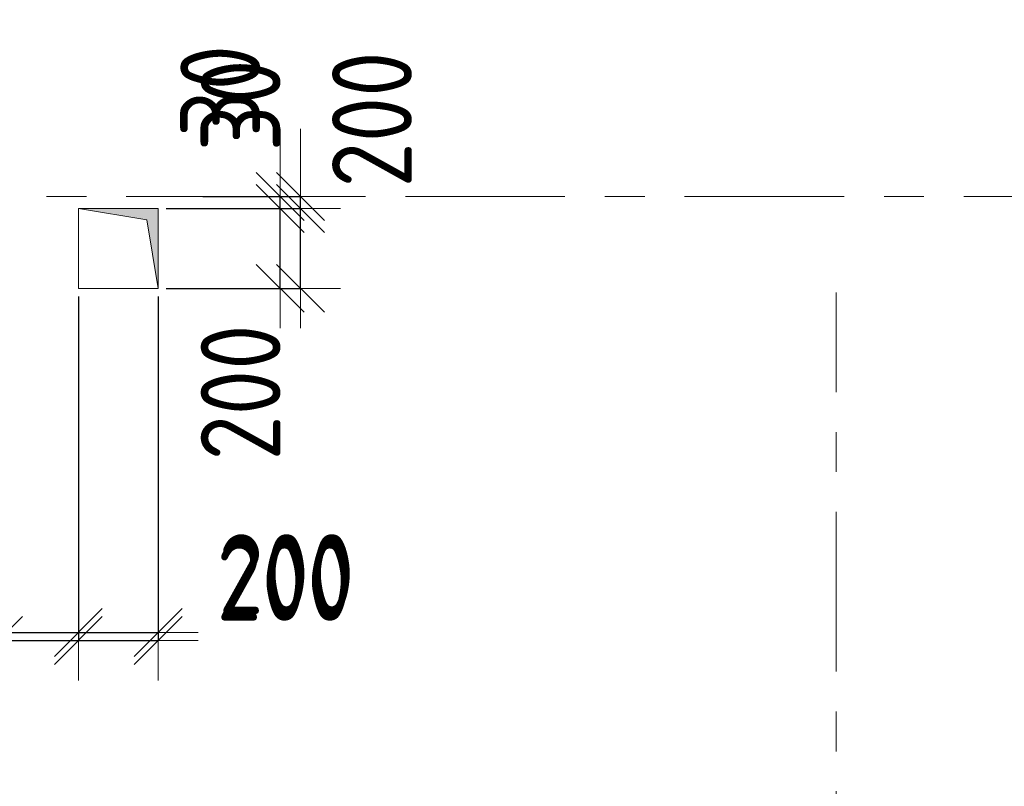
# Model space of a CAD drawing. Header units: metres. Extents: x -38 to 89, y -15 to 21.
# Tile 44 of 129: x 34.9 to 37.37, y 7.52 to 9.44. Entities that reach past the tile are written whole.
import ezdxf

# ---------------------------------------------------------------- set-up
doc = ezdxf.new("R2010")
doc.units = ezdxf.units.M
doc.header["$PDMODE"] = 65
doc.linetypes.add('______11', pattern=[0.5, 0.4, -0.05, 0, -0.05])
doc.linetypes.add('______5', pattern=[1.1, 0.8, -0.1, 0.1, -0.1])
for name, color, linetype, lineweight in [('XR$2$Осевая линия (1)', 7, '______5', 13), ('XR$3$Перекрытие (1)', 7, 'Continuous', 35), ('XR$4$Размерная линия (1)', 7, 'Continuous', 13), ('XR$5$Размерная линия (1)', 7, 'Continuous', 13)]:
    doc.layers.add(name, color=color, linetype=linetype, lineweight=lineweight)
doc.layers.add('XR$3$Макрос проема_ отверстия', color=7, linetype='Continuous', lineweight=13, true_color=0x2d2d2d)
doc.styles.add('ISOCPEUR', font='txt')
doc.dimstyles.new('DIMSTYLE_3', dxfattribs={"dimtxt": 0.2, "dimasz": 0.2, "dimexe": 0, "dimexo": 0, "dimgap": 0.1, "dimtad": 2, "dimdec": 0, "dimlfac": 1000, "dimrnd": 5, "dimzin": 12, "dimdsep": 46, "dimtxsty": 'ISOCPEUR', "dimblk1": 'ALL_ML_STRICH', "dimblk2": 'ALL_ML_STRICH', "dimsah": 1, "dimcen": 0, "dimclrd": 7, "dimclre": 256, "dimclrt": 7, "dimadec": 0, "dimazin": 0, "dimtfac": 1, "dimtdec": 0, "dimtix": 1, "dimtmove": 2, "dimatfit": 3, "dimfxl": 0, "dimtzin": 0, "dimlwd": 0, "dimlwe": -3, "dimarcsym": 0})
doc.dimstyles.new('DIMSTYLE_6', dxfattribs={"dimtxt": 0.2, "dimasz": 0.2, "dimexe": 0, "dimexo": 0, "dimgap": 0.1, "dimtad": 2, "dimdec": 0, "dimlfac": 1000, "dimrnd": 5, "dimzin": 12, "dimdsep": 46, "dimtxsty": 'ISOCPEUR', "dimblk1": 'ALL_ML_STRICH', "dimblk2": 'ALL_ML_STRICH', "dimsah": 1, "dimcen": 0, "dimclrd": 7, "dimclre": 256, "dimclrt": 7, "dimadec": 0, "dimazin": 0, "dimtfac": 1, "dimtdec": 0, "dimtix": 1, "dimtmove": 2, "dimatfit": 3, "dimfxl": 0, "dimtvp": 1.2, "dimtzin": 0, "dimlwd": 0, "dimlwe": -3, "dimarcsym": 0})
doc.dimstyles.new('DIMSTYLE_7', dxfattribs={"dimtxt": 0.2, "dimasz": 0.2, "dimexe": 0, "dimexo": 0, "dimgap": 0.1, "dimtad": 0, "dimdec": 0, "dimlfac": 1000, "dimrnd": 5, "dimzin": 12, "dimdsep": 46, "dimtxsty": 'ISOCPEUR', "dimblk1": 'ALL_ML_STRICH', "dimblk2": 'ALL_ML_STRICH', "dimsah": 1, "dimcen": 0, "dimclrd": 7, "dimclre": 256, "dimclrt": 7, "dimadec": 0, "dimazin": 0, "dimtfac": 1, "dimtdec": 0, "dimtix": 1, "dimtmove": 2, "dimatfit": 3, "dimfxl": 0, "dimtvp": 1.2, "dimtzin": 0, "dimlwd": 0, "dimlwe": -3, "dimarcsym": 0})

# ---------------------------------------------------------------- blocks, each defined once
blk = doc.blocks.new('Отображение проема', base_point=(-1.1579, -49.3094))
at = {"layer": 'XR$3$Макрос проема_ отверстия', "true_color": 0x000000, "transparency": 33554687}
blk.add_hatch(color=18, dxfattribs=at).paths.add_polyline_path([(-1.1579, -50.1094), (-1.0448, -49.4225), (-0.3579, -49.3094), (-1.1579, -49.3094)])
at = {"layer": 'XR$3$Макрос проема_ отверстия', "transparency": 33554687}
for p, q in [((-1.1579, -50.1094), (-1.1579, -49.3094)), ((-1.1579, -49.3094), (-0.3579, -49.3094)), ((-1.0448, -49.4225), (-0.3579, -49.3094)), ((-1.1579, -50.1094), (-1.0448, -49.4225))]:
    blk.add_line(p, q, dxfattribs=at)
blk = doc.blocks.new('ALL_ML_STRICH')
at = {"color": 0, "linetype": 'ByBlock', "lineweight": -2}
for p, q in [((0, -0.5), (0, 0.5)), ((-0.3, -0.3), (0.3, 0.3)), ((-1, 0), (0.5, 0))]:
    blk.add_line(p, q, dxfattribs=at)
blk = doc.blocks.new('*D303')
at = {"layer": 'DEFPOINTS', "color": 7, "linetype": 'Continuous', "lineweight": 13, "transparency": 33554687}
for p in [(35.27, 8.97), (35.27, 8.77), (35.5559, 8.77)]:
    blk.add_point(p, dxfattribs=at)
at = {"layer": 'XR$4$Размерная линия (1)', "color": 9, "linetype": 'Continuous', "lineweight": -2, "true_color": 0xc7c7c7, "transparency": 33554687}
for p, q in [((35.29, 8.97), (35.5559, 8.97)), ((35.29, 8.77), (35.5559, 8.77))]:
    blk.add_line(p, q, dxfattribs=at)
at = {"layer": 'XR$4$Размерная линия (1)', "color": 7, "linetype": 'Continuous', "lineweight": -2, "transparency": 33554687}
blk.add_line((35.5559, 8.77), (35.5559, 8.97), dxfattribs=at)
at = {"layer": 'XR$4$Размерная линия (1)', "color": 7, "linetype": 'Continuous', "lineweight": 13, "transparency": 33554687, "xscale": 0.2, "yscale": 0.2, "zscale": 0.2}
for p, rotation in [((35.5559, 8.97), 90), ((35.5559, 8.77), 270)]:
    blk.add_blockref('ALL_ML_STRICH', p, dxfattribs=dict(at, rotation=rotation))
at = {"layer": 'XR$4$Размерная линия (1)', "color": 7, "linetype": 'Continuous', "lineweight": 13, "transparency": 33554687, "insert": (35.7861, 9.1932), "char_height": 0.2, "width": 0.5, "attachment_point": 5, "rotation": 90, "style": 'ISOCPEUR'}
blk.add_mtext('\\W0.83;\\A1;{200}', dxfattribs=at)
blk = doc.blocks.new('*D304')
at = {"layer": 'DEFPOINTS', "color": 7, "linetype": 'Continuous', "lineweight": 13, "transparency": 33554687}
for p in [(35.4228, 9), (35.27, 8.97), (35.5559, 8.97)]:
    blk.add_point(p, dxfattribs=at)
at = {"layer": 'XR$4$Размерная линия (1)', "color": 9, "linetype": 'Continuous', "lineweight": -2, "true_color": 0xc7c7c7, "transparency": 33554687}
for p, q in [((35.4428, 9), (35.5559, 9)), ((35.29, 8.97), (35.5559, 8.97))]:
    blk.add_line(p, q, dxfattribs=at)
at = {"layer": 'XR$4$Размерная линия (1)', "color": 7, "linetype": 'Continuous', "lineweight": -2, "transparency": 33554687}
blk.add_line((35.5559, 8.97), (35.5559, 9), dxfattribs=at)
at = {"layer": 'XR$4$Размерная линия (1)', "color": 7, "linetype": 'Continuous', "lineweight": 13, "transparency": 33554687, "xscale": 0.2, "yscale": 0.2, "zscale": 0.2}
for p, rotation in [((35.5559, 8.97), 270), ((35.5559, 9), 90)]:
    blk.add_blockref('ALL_ML_STRICH', p, dxfattribs=dict(at, rotation=rotation))
at = {"layer": 'XR$4$Размерная линия (1)', "color": 7, "linetype": 'Continuous', "lineweight": 13, "transparency": 33554687, "insert": (35.4058, 9.2645), "char_height": 0.2, "width": 0.333333, "attachment_point": 5, "rotation": 90, "style": 'ISOCPEUR'}
blk.add_mtext('\\W0.83;\\A1;{30}', dxfattribs=at)
blk = doc.blocks.new('*D329')
at = {"layer": 'DEFPOINTS', "color": 7, "linetype": 'Continuous', "lineweight": 13, "transparency": 33554687}
for p in [(35.05, 8.77), (33.35, 8.53), (33.35, 7.9077)]:
    blk.add_point(p, dxfattribs=at)
at = {"layer": 'XR$4$Размерная линия (1)', "color": 9, "linetype": 'Continuous', "lineweight": -2, "true_color": 0xc7c7c7, "transparency": 33554687}
for p, q in [((35.05, 8.75), (35.05, 7.9077)), ((33.35, 8.51), (33.35, 7.9077))]:
    blk.add_line(p, q, dxfattribs=at)
at = {"layer": 'XR$4$Размерная линия (1)', "color": 7, "linetype": 'Continuous', "lineweight": -2, "transparency": 33554687}
blk.add_line((33.35, 7.9077), (35.05, 7.9077), dxfattribs=at)
at = {"layer": 'XR$4$Размерная линия (1)', "color": 7, "linetype": 'Continuous', "lineweight": 13, "transparency": 33554687, "xscale": 0.2, "yscale": 0.2, "zscale": 0.2, "rotation": 180}
blk.add_blockref('ALL_ML_STRICH', (33.35, 7.9077), dxfattribs=at)
at = {"layer": 'XR$4$Размерная линия (1)', "color": 7, "linetype": 'Continuous', "lineweight": 13, "transparency": 33554687, "xscale": 0.2, "yscale": 0.2, "zscale": 0.2}
blk.add_blockref('ALL_ML_STRICH', (35.05, 7.9077), dxfattribs=at)
at = {"layer": 'XR$4$Размерная линия (1)', "color": 7, "linetype": 'Continuous', "lineweight": 13, "transparency": 33554687, "insert": (34.225, 8.0577), "char_height": 0.2, "width": 0.666667, "attachment_point": 5, "style": 'ISOCPEUR'}
blk.add_mtext('\\W0.83;\\A1;{1700}', dxfattribs=at)
blk = doc.blocks.new('*D330')
at = {"layer": 'DEFPOINTS', "color": 7, "linetype": 'Continuous', "lineweight": 13, "transparency": 33554687}
for p in [(35.05, 8.77), (35.25, 8.77), (35.05, 7.9077)]:
    blk.add_point(p, dxfattribs=at)
at = {"layer": 'XR$4$Размерная линия (1)', "color": 9, "linetype": 'Continuous', "lineweight": -2, "true_color": 0xc7c7c7, "transparency": 33554687}
for p, q in [((35.05, 8.75), (35.05, 7.9077)), ((35.25, 8.75), (35.25, 7.9077))]:
    blk.add_line(p, q, dxfattribs=at)
at = {"layer": 'XR$4$Размерная линия (1)', "color": 7, "linetype": 'Continuous', "lineweight": -2, "transparency": 33554687}
blk.add_line((35.05, 7.9077), (35.25, 7.9077), dxfattribs=at)
at = {"layer": 'XR$4$Размерная линия (1)', "color": 7, "linetype": 'Continuous', "lineweight": 13, "transparency": 33554687, "xscale": 0.2, "yscale": 0.2, "zscale": 0.2, "rotation": 180}
blk.add_blockref('ALL_ML_STRICH', (35.05, 7.9077), dxfattribs=at)
at = {"layer": 'XR$4$Размерная линия (1)', "color": 7, "linetype": 'Continuous', "lineweight": 13, "transparency": 33554687, "xscale": 0.2, "yscale": 0.2, "zscale": 0.2}
blk.add_blockref('ALL_ML_STRICH', (35.25, 7.9077), dxfattribs=at)
at = {"layer": 'XR$4$Размерная линия (1)', "color": 7, "linetype": 'Continuous', "lineweight": 13, "transparency": 33554687, "insert": (35.5719, 8.0539), "char_height": 0.2, "width": 0.5, "attachment_point": 5, "style": 'ISOCPEUR'}
blk.add_mtext('\\W0.83;\\A1;{200}', dxfattribs=at)
blk = doc.blocks.new('*D616')
at = {"layer": 'DEFPOINTS', "color": 7, "linetype": 'Continuous', "lineweight": 13, "transparency": 33554687}
for p in [(35.25, 8.97), (35.25, 8.77), (35.6071, 8.77)]:
    blk.add_point(p, dxfattribs=at)
at = {"layer": 'XR$5$Размерная линия (1)', "color": 9, "linetype": 'Continuous', "lineweight": -2, "true_color": 0xc7c7c7, "transparency": 33554687}
for p, q in [((35.27, 8.97), (35.6071, 8.97)), ((35.27, 8.77), (35.6071, 8.77))]:
    blk.add_line(p, q, dxfattribs=at)
at = {"layer": 'XR$5$Размерная линия (1)', "color": 7, "linetype": 'Continuous', "lineweight": -2, "transparency": 33554687}
blk.add_line((35.6071, 8.77), (35.6071, 8.97), dxfattribs=at)
at = {"layer": 'XR$5$Размерная линия (1)', "color": 7, "linetype": 'Continuous', "lineweight": 13, "transparency": 33554687, "xscale": 0.2, "yscale": 0.2, "zscale": 0.2}
for p, rotation in [((35.6071, 8.97), 90), ((35.6071, 8.77), 270)]:
    blk.add_blockref('ALL_ML_STRICH', p, dxfattribs=dict(at, rotation=rotation))
at = {"layer": 'XR$5$Размерная линия (1)', "color": 7, "linetype": 'Continuous', "lineweight": 13, "transparency": 33554687, "insert": (35.4568, 8.5091), "char_height": 0.2, "width": 0.5, "attachment_point": 5, "rotation": 90, "style": 'ISOCPEUR'}
blk.add_mtext('\\W0.83;\\A1;{200}', dxfattribs=at)
blk = doc.blocks.new('*D617')
at = {"layer": 'DEFPOINTS', "color": 7, "linetype": 'Continuous', "lineweight": 13, "transparency": 33554687}
for p in [(35.3418, 9), (35.25, 8.97), (35.6071, 8.97)]:
    blk.add_point(p, dxfattribs=at)
at = {"layer": 'XR$5$Размерная линия (1)', "color": 9, "linetype": 'Continuous', "lineweight": -2, "true_color": 0xc7c7c7, "transparency": 33554687}
for p, q in [((35.3618, 9), (35.6071, 9)), ((35.27, 8.97), (35.6071, 8.97))]:
    blk.add_line(p, q, dxfattribs=at)
at = {"layer": 'XR$5$Размерная линия (1)', "color": 7, "linetype": 'Continuous', "lineweight": -2, "transparency": 33554687}
blk.add_line((35.6071, 8.97), (35.6071, 9), dxfattribs=at)
at = {"layer": 'XR$5$Размерная линия (1)', "color": 7, "linetype": 'Continuous', "lineweight": 13, "transparency": 33554687, "xscale": 0.2, "yscale": 0.2, "zscale": 0.2}
for p, rotation in [((35.6071, 8.97), 270), ((35.6071, 9), 90)]:
    blk.add_blockref('ALL_ML_STRICH', p, dxfattribs=dict(at, rotation=rotation))
at = {"layer": 'XR$5$Размерная линия (1)', "color": 7, "linetype": 'Continuous', "lineweight": 13, "transparency": 33554687, "insert": (35.4568, 9.2284), "char_height": 0.2, "width": 0.333333, "attachment_point": 5, "rotation": 90, "style": 'ISOCPEUR'}
blk.add_mtext('\\W0.83;\\A1;{30}', dxfattribs=at)
blk = doc.blocks.new('*D630')
at = {"layer": 'DEFPOINTS', "color": 7, "linetype": 'Continuous', "lineweight": 13, "transparency": 33554687}
for p in [(33.55, 8.53), (34.85, 8.53), (33.55, 7.8877)]:
    blk.add_point(p, dxfattribs=at)
at = {"layer": 'XR$5$Размерная линия (1)', "color": 9, "linetype": 'Continuous', "lineweight": -2, "true_color": 0xc7c7c7, "transparency": 33554687}
for p, q in [((33.55, 8.51), (33.55, 7.8877)), ((34.85, 8.51), (34.85, 7.8877))]:
    blk.add_line(p, q, dxfattribs=at)
at = {"layer": 'XR$5$Размерная линия (1)', "color": 7, "linetype": 'Continuous', "lineweight": -2, "transparency": 33554687}
blk.add_line((33.55, 7.8877), (34.85, 7.8877), dxfattribs=at)
at = {"layer": 'XR$5$Размерная линия (1)', "color": 7, "linetype": 'Continuous', "lineweight": 13, "transparency": 33554687, "xscale": 0.2, "yscale": 0.2, "zscale": 0.2, "rotation": 180}
blk.add_blockref('ALL_ML_STRICH', (33.55, 7.8877), dxfattribs=at)
at = {"layer": 'XR$5$Размерная линия (1)', "color": 7, "linetype": 'Continuous', "lineweight": 13, "transparency": 33554687, "xscale": 0.2, "yscale": 0.2, "zscale": 0.2}
blk.add_blockref('ALL_ML_STRICH', (34.85, 7.8877), dxfattribs=at)
at = {"layer": 'XR$5$Размерная линия (1)', "color": 7, "linetype": 'Continuous', "lineweight": 13, "transparency": 33554687, "insert": (34.225, 8.0377), "char_height": 0.2, "width": 0.666667, "attachment_point": 5, "style": 'ISOCPEUR'}
blk.add_mtext('\\W0.83;\\A1;{1300}', dxfattribs=at)
blk = doc.blocks.new('*D631')
at = {"layer": 'DEFPOINTS', "color": 7, "linetype": 'Continuous', "lineweight": 13, "transparency": 33554687}
for p in [(35.05, 8.77), (34.85, 8.53), (34.85, 7.8877)]:
    blk.add_point(p, dxfattribs=at)
at = {"layer": 'XR$5$Размерная линия (1)', "color": 9, "linetype": 'Continuous', "lineweight": -2, "true_color": 0xc7c7c7, "transparency": 33554687}
for p, q in [((35.05, 8.75), (35.05, 7.8877)), ((34.85, 8.51), (34.85, 7.8877))]:
    blk.add_line(p, q, dxfattribs=at)
at = {"layer": 'XR$5$Размерная линия (1)', "color": 7, "linetype": 'Continuous', "lineweight": -2, "transparency": 33554687}
blk.add_line((34.85, 7.8877), (35.05, 7.8877), dxfattribs=at)
at = {"layer": 'XR$5$Размерная линия (1)', "color": 7, "linetype": 'Continuous', "lineweight": 13, "transparency": 33554687, "xscale": 0.2, "yscale": 0.2, "zscale": 0.2, "rotation": 180}
blk.add_blockref('ALL_ML_STRICH', (34.85, 7.8877), dxfattribs=at)
at = {"layer": 'XR$5$Размерная линия (1)', "color": 7, "linetype": 'Continuous', "lineweight": 13, "transparency": 33554687, "xscale": 0.2, "yscale": 0.2, "zscale": 0.2}
blk.add_blockref('ALL_ML_STRICH', (35.05, 7.8877), dxfattribs=at)
at = {"layer": 'XR$5$Размерная линия (1)', "color": 7, "linetype": 'Continuous', "lineweight": 13, "transparency": 33554687, "insert": (34.6136, 7.7155), "char_height": 0.2, "width": 0.5, "attachment_point": 5, "style": 'ISOCPEUR'}
blk.add_mtext('\\W0.83;\\A1;{200}', dxfattribs=at)
blk = doc.blocks.new('*D632')
at = {"layer": 'DEFPOINTS', "color": 7, "linetype": 'Continuous', "lineweight": 13, "transparency": 33554687}
for p in [(35.05, 8.77), (35.25, 8.77), (35.05, 7.8877)]:
    blk.add_point(p, dxfattribs=at)
at = {"layer": 'XR$5$Размерная линия (1)', "color": 9, "linetype": 'Continuous', "lineweight": -2, "true_color": 0xc7c7c7, "transparency": 33554687}
for p, q in [((35.05, 8.75), (35.05, 7.8877)), ((35.25, 8.75), (35.25, 7.8877))]:
    blk.add_line(p, q, dxfattribs=at)
at = {"layer": 'XR$5$Размерная линия (1)', "color": 7, "linetype": 'Continuous', "lineweight": -2, "transparency": 33554687}
blk.add_line((35.05, 7.8877), (35.25, 7.8877), dxfattribs=at)
at = {"layer": 'XR$5$Размерная линия (1)', "color": 7, "linetype": 'Continuous', "lineweight": 13, "transparency": 33554687, "xscale": 0.2, "yscale": 0.2, "zscale": 0.2, "rotation": 180}
blk.add_blockref('ALL_ML_STRICH', (35.05, 7.8877), dxfattribs=at)
at = {"layer": 'XR$5$Размерная линия (1)', "color": 7, "linetype": 'Continuous', "lineweight": 13, "transparency": 33554687, "xscale": 0.2, "yscale": 0.2, "zscale": 0.2}
blk.add_blockref('ALL_ML_STRICH', (35.25, 7.8877), dxfattribs=at)
at = {"layer": 'XR$5$Размерная линия (1)', "color": 7, "linetype": 'Continuous', "lineweight": 13, "transparency": 33554687, "insert": (35.5669, 8.0374), "char_height": 0.2, "width": 0.5, "attachment_point": 5, "style": 'ISOCPEUR'}
blk.add_mtext('\\W0.83;\\A1;{200}', dxfattribs=at)

msp = doc.modelspace()

# ---------------------------------------------------------------- linework, layer by layer
at = {"layer": 'XR$2$Осевая линия (1)', "color": 253, "linetype": '______11', "lineweight": 13, "true_color": 0xa0a0a0, "transparency": 33554687}
for p, q in [((-2.63, 9), (62.6, 9)), ((36.95, -3.39), (36.95, 8.76))]:
    msp.add_line(p, q, dxfattribs=at)
at = {"layer": 'XR$3$Перекрытие (1)', "color": 7, "linetype": 'Continuous', "lineweight": 13, "transparency": 33554687}
for p, q in [((35.05, 8.97), (35.05, 8.77)), ((35.25, 8.97), (35.05, 8.97)), ((35.25, 8.77), (35.25, 8.97)), ((35.05, 8.77), (35.25, 8.77))]:
    msp.add_line(p, q, dxfattribs=at)

# ---------------------------------------------------------------- block references
at = {"layer": 'XR$3$Макрос проема_ отверстия', "transparency": 33554687, "xscale": 0.25, "yscale": 0.25, "rotation": 270}
msp.add_blockref('Отображение проема', (35.25, 8.97), dxfattribs=at)

# ---------------------------------------------------------------- dimensions: what is measured, and where the dimension line sits
at = {"layer": 'XR$4$Размерная линия (1)', "color": 7, "linetype": 'Continuous', "lineweight": 13, "transparency": 33554687}
for base, p1, p2, dimstyle, picture, middle in [((35.5559, 8.97), (35.29, 8.77), (35.29, 8.97), 'DIMSTYLE_7', '*D303', (35.7861, 9.1932)), ((35.5559, 9), (35.29, 8.97), (35.4428, 9), 'DIMSTYLE_6', '*D304', (35.4058, 9.2645))]:
    dim = msp.add_linear_dim(base=base, p1=p1, p2=p2, angle=90, dimstyle=dimstyle, override={"dimpost": '<>', "dimclrd": 7, "dimclre": 9, "dimclrt": 7, "dimlwd": 0, "dimlwe": 65533}, dxfattribs=at)
    dim.commit()
    dim.dimension.update_dxf_attribs({"geometry": picture, "text_midpoint": middle, "dimtype": 160})
for base, p1, p2, dimstyle, picture, middle in [((35.05, 7.9077), (33.35, 8.51), (35.05, 8.75), 'DIMSTYLE_3', '*D329', (34.225, 8.0577)), ((35.25, 7.9077), (35.05, 8.75), (35.25, 8.75), 'DIMSTYLE_6', '*D330', (35.5719, 8.0539))]:
    dim = msp.add_linear_dim(base=base, p1=p1, p2=p2, dimstyle=dimstyle, override={"dimpost": '<>', "dimclrd": 7, "dimclre": 9, "dimclrt": 7, "dimlwd": 0, "dimlwe": 65533}, dxfattribs=at)
    dim.commit()
    dim.dimension.update_dxf_attribs({"geometry": picture, "text_midpoint": middle, "dimtype": 160})
at = {"layer": 'XR$5$Размерная линия (1)', "color": 7, "linetype": 'Continuous', "lineweight": 13, "transparency": 33554687}
for base, p1, p2, picture, middle in [((35.6071, 9), (35.27, 8.97), (35.3618, 9), '*D617', (35.4568, 9.2284)), ((35.6071, 8.97), (35.27, 8.77), (35.27, 8.97), '*D616', (35.4568, 8.5091))]:
    dim = msp.add_linear_dim(base=base, p1=p1, p2=p2, angle=90, dimstyle='DIMSTYLE_6', override={"dimpost": '<>', "dimclrd": 7, "dimclre": 9, "dimclrt": 7, "dimlwd": 0, "dimlwe": 65533}, dxfattribs=at)
    dim.commit()
    dim.dimension.update_dxf_attribs({"geometry": picture, "text_midpoint": middle, "dimtype": 160})
for base, p1, p2, dimstyle, picture, middle in [((35.05, 7.8877), (34.85, 8.51), (35.05, 8.75), 'DIMSTYLE_7', '*D631', (34.6136, 7.7155)), ((35.25, 7.8877), (35.05, 8.75), (35.25, 8.75), 'DIMSTYLE_6', '*D632', (35.5669, 8.0374)), ((34.85, 7.8877), (33.55, 8.51), (34.85, 8.51), 'DIMSTYLE_3', '*D630', (34.225, 8.0377))]:
    dim = msp.add_linear_dim(base=base, p1=p1, p2=p2, dimstyle=dimstyle, override={"dimpost": '<>', "dimclrd": 7, "dimclre": 9, "dimclrt": 7, "dimlwd": 0, "dimlwe": 65533}, dxfattribs=at)
    dim.commit()
    dim.dimension.update_dxf_attribs({"geometry": picture, "text_midpoint": middle, "dimtype": 160})

doc.saveas('drawing.dxf')
